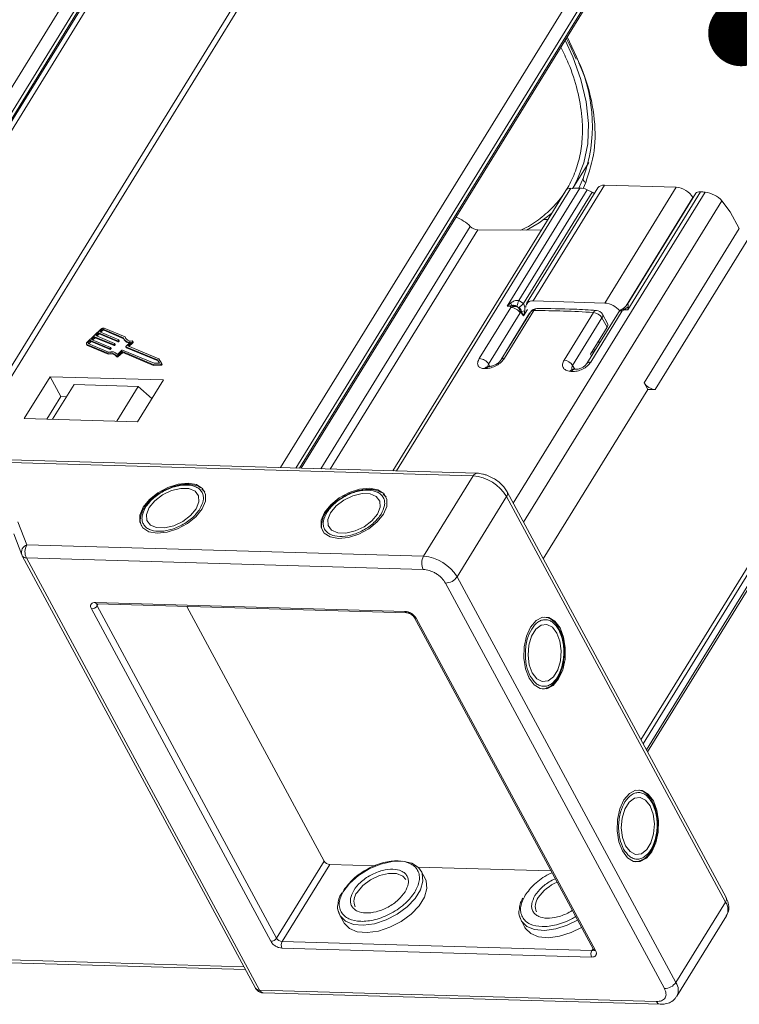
# Model space of a CAD drawing. Header units: millimetres. Extents: x 3698 to 5159, y 261 to 1294.
# Tile 44 of 46: x 4936 to 4990, y 1006 to 1080. Entities that reach past the tile are written whole.
import ezdxf

# ---------------------------------------------------------------- set-up
doc = ezdxf.new("R2010")
doc.units = ezdxf.units.MM
doc.styles.get("Standard").update_dxf_attribs({"font": '仿宋_GB2312.ttf', "width": 0.8})
doc.dimstyles.new('ISO-25.1', dxfattribs={"dimtxt": 6, "dimasz": 5, "dimexe": 3.5, "dimexo": 0.625, "dimgap": 1.5, "dimtad": 1, "dimtoh": 1, "dimtxsty": 'Standard', "dimcen": 2.5, "dimadec": 0, "dimazin": 0, "dimtfac": 1, "dimtmove": 0, "dimatfit": 3, "dimfxl": 0, "dimarcsym": 0})

msp = doc.modelspace()

# ---------------------------------------------------------------- linework, layer by layer
at = {"color": 7, "linetype": 'Continuous', "lineweight": 15}
for p, q in [((4947.481, 1095.521), (4918.002, 1047.7)), ((4931.15, 1047.177), (4960.718, 1095.14)), ((4919.06, 1047.53), (4948.324, 1095.001)), ((4919.337, 1047.508), (4948.46, 1094.75)), ((4919.452, 1047.498), (4948.472, 1094.574)), ((4960.029, 1094.804), (4930.677, 1047.19)), ((4984.901, 1094.445), (4955.334, 1046.481)), ((4919.859, 1047.466), (4948.718, 1094.281)), ((4956.476, 1046.449), (4985.744, 1093.925)), ((4956.762, 1046.44), (4985.88, 1093.674)), ((4956.881, 1046.437), (4985.892, 1093.499)), ((4977.475, 1077.85), (4977.688, 1077.384)), ((4977.432, 1067.62), (4978.637, 1069.576)), ((4978.239, 1068.43), (4977.901, 1067.636)), ((4978.255, 1068.461), (4978.239, 1068.43)), ((4964.102, 1046.229), (4977.284, 1067.614)), ((4972.467, 1058.703), (4977.975, 1067.638)), ((4979.339, 1067.645), (4973.94, 1058.888)), ((4974.427, 1059.092), (4979.825, 1067.849)), ((4978.224, 1067.61), (4978.411, 1068.05)), ((4985.253, 1067.693), (4979.825, 1067.849)), ((4985.253, 1067.693), (4979.854, 1058.936)), ((4976.897, 1067.448), (4963.821, 1046.237)), ((4987.438, 1067.322), (4972.933, 1043.791)), ((4973.354, 1059.127), (4978.518, 1067.504)), ((4978.893, 1067.323), (4973.703, 1058.904)), ((4978.518, 1067.504), (4978.893, 1067.323)), ((4981.472, 1058.73), (4986.517, 1066.914)), ((4986.744, 1067.244), (4981.561, 1058.838)), ((4987.103, 1067.352), (4981.592, 1058.412)), ((4986.517, 1066.914), (4986.528, 1066.894)), ((4973.708, 1042.354), (4988.702, 1066.676)), ((4989.35, 1065.842), (4988.702, 1066.676)), ((4990.029, 1064.584), (4989.35, 1065.842)), ((4958.369, 1046.394), (4969.673, 1064.731)), ((4975.237, 1065.257), (4975.541, 1065.248)), ((4990.029, 1064.584), (4982.831, 1052.908)), ((4970.244, 1064.471), (4959.088, 1046.373)), ((4975.048, 1064.449), (4970.244, 1064.471)), ((4990.872, 1064.065), (4983.674, 1052.389)), ((4982.591, 1025.892), (5005.857, 1063.634)), ((4982.754, 1025.59), (5006.11, 1063.478)), ((5006.354, 1063.026), (4982.998, 1025.137)), ((4983.088, 1024.971), (5006.374, 1062.745)), ((4970.36, 1054.728), (4972.746, 1058.597)), ((4972.467, 1058.703), (4972.752, 1058.952)), ((4972.812, 1058.747), (4972.467, 1058.703)), ((4972.725, 1058.673), (4972.467, 1058.703)), ((4972.725, 1058.673), (4972.812, 1058.747)), ((4972.837, 1058.713), (4972.725, 1058.673)), ((4972.746, 1058.597), (4972.725, 1058.673)), ((4973.265, 1058.633), (4973.206, 1058.705)), ((4973.377, 1058.601), (4973.265, 1058.633)), ((4973.354, 1059.127), (4973.703, 1058.904)), ((4979.854, 1058.936), (4974.427, 1059.092)), ((4981.622, 1058.647), (4981.592, 1058.412)), ((4973.452, 1058.182), (4971.067, 1054.312)), ((4974.245, 1058.256), (4972.026, 1054.656)), ((4974.488, 1058.365), (4972.269, 1054.765)), ((4974.166, 1058.158), (4972.366, 1055.239)), ((4973.536, 1058.191), (4973.452, 1058.182)), ((4973.536, 1058.191), (4973.52, 1058.314)), ((4973.562, 1058.307), (4973.536, 1058.191)), ((4973.707, 1057.966), (4973.536, 1058.191)), ((4973.707, 1057.966), (4973.562, 1058.307)), ((4974.007, 1058.453), (4973.707, 1057.966)), ((4973.795, 1058.342), (4973.707, 1057.966)), ((4976.77, 1054.62), (4978.989, 1058.22)), ((4980.879, 1058.226), (4978.49, 1054.35)), ((4981.176, 1058.333), (4978.786, 1054.456)), ((4980.06, 1057.378), (4979.679, 1058.084)), ((4981.139, 1058.44), (4981.062, 1058.381)), ((4981.17, 1058.47), (4981.139, 1058.44)), ((4981.18, 1058.481), (4981.154, 1058.465)), ((4981.238, 1058.441), (4981.17, 1058.47)), ((4981.289, 1058.402), (4981.176, 1058.333)), ((4981.289, 1058.402), (4981.238, 1058.441)), ((4981.312, 1058.472), (4981.289, 1058.402)), ((4981.592, 1058.412), (4981.289, 1058.402)), ((4981.592, 1058.412), (4981.312, 1058.472)), ((4973.828, 1057.61), (4973.84, 1057.6)), ((4979.643, 1057.805), (4977.424, 1054.205)), ((4978.765, 1055.055), (4980.024, 1057.099)), ((4980.024, 1057.099), (4979.643, 1057.805)), ((4941.746, 1056.958), (4940.7, 1055.97)), ((4941.259, 1056.39), (4941.041, 1056.184)), ((4942.692, 1055.787), (4941.259, 1056.39)), ((4941.299, 1056.314), (4941.259, 1056.39)), ((4941.564, 1056.678), (4941.346, 1056.472)), ((4941.346, 1056.472), (4942.779, 1055.869)), ((4941.429, 1056.437), (4941.604, 1056.602)), ((4942.997, 1056.075), (4941.564, 1056.678)), ((4941.604, 1056.602), (4941.564, 1056.678)), ((4941.604, 1056.602), (4943.038, 1055.999)), ((4941.825, 1056.925), (4941.651, 1056.76)), ((4941.651, 1056.76), (4943.084, 1056.157)), ((4941.734, 1056.725), (4941.866, 1056.849)), ((4941.866, 1056.849), (4941.825, 1056.925)), ((4943.452, 1056.3), (4941.908, 1056.949)), ((4941.908, 1056.949), (4941.949, 1056.874)), ((4941.949, 1056.874), (4943.476, 1056.232)), ((4943.564, 1056.372), (4941.995, 1057.032)), ((4943.605, 1056.296), (4943.564, 1056.372)), ((4940.65, 1055.829), (4940.691, 1055.754)), ((4940.688, 1055.797), (4942.257, 1055.137)), ((4940.729, 1055.721), (4940.688, 1055.797)), ((4940.729, 1055.721), (4942.297, 1055.062)), ((4940.775, 1055.879), (4942.319, 1055.23)), ((4940.954, 1056.101), (4940.779, 1055.937)), ((4940.779, 1055.937), (4940.82, 1055.861)), ((4940.82, 1055.861), (4940.994, 1056.026)), ((4942.387, 1055.499), (4940.954, 1056.101)), ((4940.994, 1056.026), (4940.954, 1056.101)), ((4940.994, 1056.026), (4942.428, 1055.423)), ((4941.041, 1056.184), (4942.474, 1055.581)), ((4941.124, 1056.149), (4941.299, 1056.314)), ((4941.299, 1056.314), (4942.733, 1055.711)), ((4942.733, 1055.711), (4942.692, 1055.787)), ((4942.777, 1055.84), (4942.734, 1055.799)), ((4942.775, 1055.723), (4942.734, 1055.799)), ((4942.775, 1055.723), (4942.818, 1055.765)), ((4942.818, 1055.765), (4942.777, 1055.84)), ((4942.826, 1055.788), (4942.786, 1055.864)), ((4943.038, 1055.999), (4942.997, 1056.075)), ((4943.082, 1056.128), (4943.039, 1056.087)), ((4943.08, 1056.012), (4943.039, 1056.087)), ((4943.08, 1056.012), (4943.123, 1056.053)), ((4943.123, 1056.053), (4943.082, 1056.128)), ((4943.131, 1056.076), (4943.091, 1056.152)), ((4943.486, 1056.212), (4943.526, 1056.137)), ((4943.621, 1056.236), (4943.605, 1056.296)), ((4943.629, 1055.633), (4943.67, 1055.558)), ((4946.018, 1054.626), (4943.635, 1055.628)), ((4943.676, 1055.552), (4943.635, 1055.628)), ((4943.638, 1055.657), (4943.974, 1055.975)), ((4943.782, 1055.685), (4944.119, 1056.004)), ((4946.122, 1054.701), (4943.782, 1055.685)), ((4943.865, 1055.65), (4944.16, 1055.928)), ((4944.119, 1056.004), (4944.16, 1055.928)), ((4944.176, 1055.975), (4944.136, 1056.051)), ((4979.334, 1055.979), (4979.491, 1055.975)), ((4942.297, 1055.062), (4942.257, 1055.137)), ((4942.428, 1055.423), (4942.387, 1055.499)), ((4942.472, 1055.552), (4942.429, 1055.511)), ((4942.429, 1055.511), (4942.47, 1055.435)), ((4942.47, 1055.435), (4942.513, 1055.477)), ((4942.513, 1055.477), (4942.472, 1055.552)), ((4942.521, 1055.5), (4942.481, 1055.575)), ((4942.913, 1054.942), (4942.954, 1054.866)), ((4942.996, 1055.051), (4943.333, 1055.369)), ((4943.009, 1054.955), (4943.324, 1055.253)), ((4943.05, 1054.88), (4943.009, 1054.955)), ((4943.05, 1054.88), (4943.365, 1055.178)), ((4943.365, 1055.178), (4943.324, 1055.253)), ((4943.366, 1055.265), (4945.686, 1054.29)), ((4943.407, 1055.19), (4943.366, 1055.265)), ((4943.374, 1055.381), (4945.757, 1054.379)), ((4943.407, 1055.19), (4945.727, 1054.214)), ((4943.676, 1055.552), (4946.059, 1054.55)), ((4972.366, 1055.239), (4972.375, 1055.223)), ((4978.765, 1055.055), (4978.839, 1054.917)), ((4978.915, 1055.298), (4978.989, 1055.161)), ((4979.059, 1055.376), (4979.014, 1055.46)), ((4945.686, 1054.29), (4946.243, 1054.298)), ((4945.727, 1054.214), (4945.686, 1054.29)), ((4945.727, 1054.214), (4946.284, 1054.223)), ((4945.757, 1054.379), (4946.167, 1054.385)), ((4946.167, 1054.385), (4946.018, 1054.626)), ((4946.059, 1054.55), (4946.018, 1054.626)), ((4946.059, 1054.55), (4946.161, 1054.385)), ((4946.324, 1054.374), (4946.122, 1054.701)), ((4946.243, 1054.298), (4946.284, 1054.223)), ((4946.365, 1054.297), (4946.324, 1054.373)), ((4971.122, 1054.134), (4971.01, 1054.131)), ((4971.067, 1054.312), (4971.159, 1054.141)), ((4977.424, 1054.205), (4977.577, 1053.921)), ((4977.584, 1053.92), (4977.465, 1053.93)), ((4937.895, 1053.363), (4935.945, 1050.2)), ((4946.464, 1053.117), (4937.895, 1053.363)), ((4937.895, 1053.363), (4938.709, 1051.854)), ((4939.707, 1052.766), (4938.087, 1050.139)), ((4939.707, 1052.766), (4944.563, 1052.626)), ((4944.515, 1049.954), (4946.464, 1053.117)), ((4982.831, 1052.908), (4983.102, 1052.405)), ((4942.943, 1049.999), (4944.563, 1052.626)), ((4944.563, 1052.626), (4945.6, 1051.716)), ((4983.102, 1052.405), (4975.201, 1039.587)), ((4983.674, 1052.389), (4983.102, 1052.405)), ((4937.659, 1050.151), (4938.709, 1051.854)), ((4938.709, 1051.854), (4939.137, 1051.841)), ((4935.945, 1050.2), (4944.515, 1049.954)), ((4970.189, 1046.054), (4929.581, 1047.222)), ((4929.657, 1047.014), (4969.897, 1045.858)), ((4969.897, 1045.858), (4966.148, 1039.776)), ((4949.533, 1044.724), (4949.377, 1044.864)), ((4949.556, 1044.708), (4949.61, 1044.635)), ((4963.244, 1044.33), (4963.088, 1044.469)), ((4989.027, 1013.964), (4972.47, 1044.648)), ((4963.267, 1044.314), (4963.321, 1044.241)), ((4968.676, 1038.218), (4972.425, 1044.299)), ((4972.425, 1044.299), (4988.982, 1013.615)), ((4945.154, 1043.624), (4945.068, 1043.504)), ((4958.865, 1043.23), (4958.779, 1043.11)), ((4936.132, 1040.639), (4935.468, 1042.391)), ((4935.151, 1041.466), (4935.749, 1039.888)), ((4966.148, 1039.776), (4936.132, 1040.639)), ((4935.775, 1039.832), (4935.749, 1039.888)), ((4935.775, 1039.832), (4935.788, 1039.804)), ((4935.788, 1039.804), (4953.43, 1007.107)), ((4936.104, 1039.65), (4966.12, 1038.787)), ((4936.104, 1039.65), (4953.746, 1006.953)), ((4967.805, 1037.748), (4984.362, 1007.063)), ((4985.233, 1007.534), (4968.676, 1038.218)), ((4941.319, 1036.281), (4964.742, 1035.607)), ((4954.59, 1010.643), (4941.019, 1035.794)), ((4941.542, 1036.172), (4941.454, 1036.029)), ((4955.026, 1010.878), (4941.454, 1036.029)), ((4941.459, 1036.174), (4964.882, 1035.501)), ((4948.231, 1035.979), (4958.625, 1016.716)), ((4965.427, 1035.165), (4978.998, 1010.014)), ((4965.585, 1035.088), (4979.156, 1009.937)), ((4975.452, 1029.821), (4975.56, 1029.856)), ((4955.026, 1010.878), (4958.625, 1016.716)), ((4955.447, 1010.618), (4959.046, 1016.457)), ((4959.046, 1016.457), (4962.537, 1016.356)), ((4965.724, 1016.265), (4975.781, 1015.975)), ((4982.509, 1016.742), (4982.617, 1016.778)), ((4966.265, 1015.4), (4965.966, 1015.953)), ((4988.982, 1013.615), (4985.233, 1007.534)), ((4959.806, 1012.629), (4960.104, 1012.076)), ((4985.307, 1006.481), (4989.056, 1012.562)), ((4973.517, 1012.235), (4973.815, 1011.682)), ((4978.87, 1009.945), (4955.447, 1010.618)), ((4978.856, 1009.45), (4955.433, 1010.124)), ((4978.958, 1010.087), (4978.87, 1009.945)), ((4952.56, 1008.72), (4932.824, 1009.288)), ((4933.104, 1009.074), (4952.672, 1008.512)), ((4983.762, 1006.09), (4953.746, 1006.953)), ((4954.026, 1006.74), (4984.042, 1005.877))]:
    msp.add_line(p, q, dxfattribs=at)
at = {"color": 7, "linetype": 'Continuous', "lineweight": 15, "flags": 128}
for points in [[(4977.405, 1067.577), (4977.75, 1068.198), (4978.271, 1069.532), (4978.564, 1070.98), (4978.626, 1072.526), (4978.455, 1074.152), (4978.054, 1075.841), (4977.428, 1077.574), (4976.847, 1078.826)], [(4973.925, 1064.454), (4974.887, 1065.014), (4975.845, 1065.742)], [(4940.688, 1055.797), (4940.668, 1055.809), (4940.653, 1055.825), (4940.644, 1055.845), (4940.643, 1055.868), (4940.648, 1055.893), (4940.659, 1055.919), (4940.677, 1055.945), (4940.7, 1055.97)], [(4940.779, 1055.937), (4940.772, 1055.928), (4940.766, 1055.92), (4940.762, 1055.911), (4940.76, 1055.903), (4940.761, 1055.895), (4940.764, 1055.889), (4940.768, 1055.883), (4940.775, 1055.879)], [(4942.779, 1055.869), (4942.783, 1055.867), (4942.785, 1055.864), (4942.787, 1055.861), (4942.787, 1055.857), (4942.786, 1055.853), (4942.784, 1055.849), (4942.781, 1055.844), (4942.777, 1055.84)], [(4943.084, 1056.157), (4943.088, 1056.155), (4943.09, 1056.152), (4943.092, 1056.149), (4943.092, 1056.145), (4943.091, 1056.141), (4943.089, 1056.137), (4943.086, 1056.132), (4943.082, 1056.128)], [(4943.635, 1055.628), (4943.632, 1055.63), (4943.63, 1055.633), (4943.628, 1055.636), (4943.628, 1055.64), (4943.629, 1055.644), (4943.631, 1055.648), (4943.634, 1055.653), (4943.638, 1055.657)], [(4944.102, 1056.065), (4944.115, 1056.064), (4944.125, 1056.061), (4944.133, 1056.055), (4944.137, 1056.046), (4944.138, 1056.037), (4944.135, 1056.026), (4944.129, 1056.015), (4944.119, 1056.004)], [(4944.16, 1055.928), (4944.169, 1055.939), (4944.176, 1055.95), (4944.179, 1055.961), (4944.178, 1055.971), (4944.176, 1055.975)], [(4942.474, 1055.581), (4942.478, 1055.579), (4942.48, 1055.576), (4942.482, 1055.573), (4942.482, 1055.569), (4942.481, 1055.565), (4942.479, 1055.56), (4942.476, 1055.556), (4942.472, 1055.552)], [(4943.009, 1054.955), (4942.997, 1054.946), (4942.983, 1054.937), (4942.968, 1054.932), (4942.954, 1054.928), (4942.94, 1054.928), (4942.928, 1054.93), (4942.919, 1054.935), (4942.913, 1054.942)], [(4942.954, 1054.866), (4942.96, 1054.859), (4942.969, 1054.854), (4942.981, 1054.852), (4942.995, 1054.853), (4943.009, 1054.856), (4943.024, 1054.862), (4943.038, 1054.87), (4943.05, 1054.88)], [(4979.081, 1055.309), (4979.08, 1055.315), (4979.059, 1055.376)], [(4946.324, 1054.374), (4946.327, 1054.363), (4946.325, 1054.351), (4946.318, 1054.338), (4946.308, 1054.326), (4946.293, 1054.315), (4946.277, 1054.306), (4946.26, 1054.3), (4946.243, 1054.298)], [(4946.284, 1054.223), (4946.3, 1054.225), (4946.318, 1054.23), (4946.334, 1054.239), (4946.348, 1054.25), (4946.359, 1054.263), (4946.366, 1054.276), (4946.367, 1054.288), (4946.365, 1054.297)], [(4948.34, 1045.314), (4947.594, 1045.241), (4946.807, 1044.989), (4946.055, 1044.583), (4945.413, 1044.064), (4944.942, 1043.48), (4944.69, 1042.891), (4944.68, 1042.353), (4944.915, 1041.919), (4945.369, 1041.632), (4946.001, 1041.519), (4946.746, 1041.592), (4947.534, 1041.844), (4948.285, 1042.249), (4948.928, 1042.769), (4949.398, 1043.352), (4949.651, 1043.942), (4949.66, 1044.48), (4949.426, 1044.914), (4948.971, 1045.201), (4948.34, 1045.314)], [(4945.399, 1043.467), (4945.188, 1042.948), (4945.216, 1042.486), (4945.48, 1042.136), (4945.947, 1041.94), (4946.562, 1041.922), (4947.251, 1042.085), (4947.929, 1042.408), (4948.517, 1042.853), (4948.941, 1043.365), (4949.153, 1043.884), (4949.125, 1044.347), (4948.861, 1044.697), (4948.394, 1044.893), (4947.778, 1044.911), (4947.09, 1044.748), (4946.411, 1044.425), (4945.824, 1043.98), (4945.399, 1043.467)], [(4962.051, 1044.92), (4961.305, 1044.847), (4960.518, 1044.595), (4959.767, 1044.189), (4959.124, 1043.669), (4958.653, 1043.086), (4958.401, 1042.497), (4958.391, 1041.959), (4958.626, 1041.525), (4959.081, 1041.237), (4959.712, 1041.125), (4960.458, 1041.198), (4961.245, 1041.45), (4961.997, 1041.855), (4962.639, 1042.375), (4963.11, 1042.958), (4963.362, 1043.548), (4963.372, 1044.086), (4963.137, 1044.52), (4962.682, 1044.807), (4962.051, 1044.92)], [(4959.111, 1043.073), (4958.899, 1042.554), (4958.927, 1042.092), (4959.191, 1041.742), (4959.658, 1041.546), (4960.273, 1041.528), (4960.962, 1041.691), (4961.641, 1042.014), (4962.228, 1042.459), (4962.653, 1042.971), (4962.864, 1043.49), (4962.836, 1043.953), (4962.572, 1044.303), (4962.105, 1044.499), (4961.49, 1044.516), (4960.801, 1044.354), (4960.122, 1044.031), (4959.535, 1043.586), (4959.111, 1043.073)], [(4976.47, 1034.353), (4976.086, 1034.866), (4975.625, 1035.144), (4975.132, 1035.158), (4974.655, 1034.908), (4974.242, 1034.417), (4973.933, 1033.735), (4973.757, 1032.928), (4973.732, 1032.074), (4973.861, 1031.257), (4974.131, 1030.558), (4974.515, 1030.045), (4974.977, 1029.768), (4975.47, 1029.753), (4975.946, 1030.004), (4976.359, 1030.494), (4976.669, 1031.176), (4976.845, 1031.984), (4976.869, 1032.838), (4976.74, 1033.654), (4976.47, 1034.353)], [(4974.371, 1030.948), (4974.715, 1030.505), (4975.129, 1030.298), (4975.565, 1030.351), (4975.968, 1030.658), (4976.291, 1031.182), (4976.494, 1031.859), (4976.554, 1032.609), (4976.462, 1033.34), (4976.231, 1033.964), (4975.887, 1034.406), (4975.472, 1034.613), (4975.037, 1034.56), (4974.634, 1034.253), (4974.311, 1033.729), (4974.107, 1033.052), (4974.048, 1032.303), (4974.139, 1031.572), (4974.371, 1030.948)], [(4975.504, 1029.833), (4975.298, 1029.758), (4975.137, 1029.733)], [(4983.527, 1021.275), (4983.143, 1021.788), (4982.682, 1022.065), (4982.189, 1022.08), (4981.713, 1021.829), (4981.299, 1021.339), (4980.99, 1020.657), (4980.814, 1019.849), (4980.789, 1018.995), (4980.918, 1018.179), (4981.188, 1017.48), (4981.572, 1016.966), (4982.034, 1016.689), (4982.527, 1016.675), (4983.003, 1016.925), (4983.416, 1017.415), (4983.726, 1018.098), (4983.902, 1018.905), (4983.926, 1019.759), (4983.797, 1020.575), (4983.527, 1021.275)], [(4981.428, 1017.869), (4981.772, 1017.427), (4982.186, 1017.219), (4982.622, 1017.273), (4983.025, 1017.58), (4983.348, 1018.103), (4983.551, 1018.781), (4983.611, 1019.53), (4983.519, 1020.261), (4983.288, 1020.885), (4982.944, 1021.328), (4982.529, 1021.535), (4982.094, 1021.482), (4981.691, 1021.175), (4981.368, 1020.651), (4981.164, 1019.973), (4981.105, 1019.224), (4981.196, 1018.493), (4981.428, 1017.869)], [(4960.029, 1014.374), (4960.54, 1015.027), (4961.224, 1015.625), (4962.032, 1016.125), (4962.903, 1016.489), (4963.773, 1016.69), (4964.577, 1016.713), (4965.255, 1016.556), (4965.758, 1016.231), (4966.008, 1015.867)], [(4982.561, 1016.754), (4982.355, 1016.68), (4982.194, 1016.655)], [(4966.008, 1015.867), (4966.048, 1015.763), (4966.103, 1015.185), (4965.92, 1014.541), (4965.512, 1013.879), (4964.908, 1013.247), (4964.155, 1012.693), (4963.308, 1012.257), (4962.429, 1011.972), (4961.585, 1011.859), (4960.836, 1011.926), (4960.24, 1012.169), (4959.84, 1012.57), (4959.684, 1012.973)], [(4960.104, 1012.076), (4960.139, 1012.016), (4960.539, 1011.616), (4961.135, 1011.373), (4961.883, 1011.306), (4962.728, 1011.418), (4963.607, 1011.703), (4964.454, 1012.139), (4965.207, 1012.694), (4965.81, 1013.325), (4966.218, 1013.988), (4966.402, 1014.632), (4966.347, 1015.21), (4966.265, 1015.4)], [(4961.115, 1014.342), (4961.54, 1014.855), (4962.127, 1015.3), (4962.806, 1015.623), (4963.494, 1015.786), (4964.109, 1015.768), (4964.577, 1015.572), (4964.796, 1015.321)], [(4977.79, 1012.252), (4977.019, 1011.863), (4976.141, 1011.578), (4975.296, 1011.465), (4974.548, 1011.532), (4973.951, 1011.775), (4973.551, 1012.175), (4973.395, 1012.578)], [(4973.815, 1011.682), (4973.85, 1011.622), (4974.25, 1011.222), (4974.846, 1010.979), (4975.594, 1010.911), (4976.439, 1011.024), (4977.318, 1011.309), (4978.089, 1011.699)]]:
    msp.add_lwpolyline(points, dxfattribs=at)
at = {"color": 7, "linetype": 'Continuous', "lineweight": 15}
for centre, radius, start, end in [((4967.204, 1072.34), 11.712, 340.66019, 24.01814), ((4978.534, 1068.335), 0.31, 162.10359, 246.62108), ((4979.759, 1067.325), 0.528, 82.73307, 142.65777), ((4985.133, 1066.084), 1.614, 30.95613, 85.74517), ((4972.721, 1057.747), 0.85, 30.72022, 88.35325), ((4966.238, 1056.932), 6.819, 15.44278, 17.22972), ((4977.647, 1057.384), 4.633, 157.90314, 163.43616), ((4970.963, 1061.526), 3.793, 309.53644, 316.26975), ((4974.338, 1058.651), 0.449, 78.55471, 184.67567), ((4979.72, 1057.29), 1.651, 40.0108, 85.34198), ((4980.692, 1059.935), 1.589, 292.97221, 305.82463), ((4971.168, 1074.699), 16.567, 278.30621, 279.123), ((4974.722, 1057.962), 0.56, 90.1953, 148.34796), ((4974.464, 1058.093), 0.273, 84.87159, 143.34406), ((4974.744, 1058.237), 0.287, 94.91553, 153.44087), ((4974.662, 993.723), 64.641, 86.16156, 90.15433), ((4979.229, 1058.116), 0.261, 91.33322, 156.5469), ((4978.901, 1057.359), 0.866, 31.06739, 84.16731), ((4979.186, 1057.819), 0.56, 28.35065, 86.2009), ((4979.419, 1057.976), 0.282, 322.72531, 22.65585), ((4981.356, 1057.933), 0.56, 121.01333, 148.34796), ((4981.108, 1058.054), 0.287, 76.42126, 142.99252), ((4981.356, 1057.933), 0.56, 120.82329, 121.01333), ((4979.8, 1057.269), 0.282, 322.72531, 22.65585), ((4941.935, 1056.777), 0.262, 76.65876, 136.22204), ((4941.888, 1056.864), 0.0872, 76.65876, 136.22204), ((4941.929, 1056.789), 0.0872, 76.65876, 136.22204), ((4944.001, 1056.513), 0.459, 197.87163, 282.66726), ((4940.754, 1055.789), 0.0725, 209.18743, 249.41863), ((4942.702, 1055.829), 0.0436, 256.65876, 316.22204), ((4942.743, 1055.754), 0.0436, 256.65876, 316.22204), ((4942.806, 1055.782), 0.021, 304.18773, 16.79947), ((4943.007, 1056.117), 0.0436, 256.65876, 316.22204), ((4943.048, 1056.042), 0.0436, 256.65876, 316.22204), ((4943.111, 1056.07), 0.021, 304.18773, 16.79947), ((4943.919, 1056.469), 0.497, 199.88446, 276.34019), ((4943.941, 1056.398), 0.49, 212.19031, 265.68863), ((4942.449, 1054.581), 0.588, 37.86047, 109.03364), ((4942.489, 1054.505), 0.588, 37.86047, 109.03364), ((4942.504, 1054.561), 0.693, 44.85727, 105.46591), ((4942.397, 1055.541), 0.0436, 256.65876, 316.22204), ((4942.438, 1055.466), 0.0436, 256.65876, 316.22204), ((4942.501, 1055.494), 0.021, 304.18773, 16.79947), ((4943.356, 1055.223), 0.0436, 76.65876, 136.22204), ((4943.364, 1055.339), 0.0436, 76.65876, 136.22204), ((4943.397, 1055.147), 0.0436, 76.65876, 136.22204), ((4943.68, 1055.564), 0.0121, 209.18743, 249.41863), ((4970.336, 1053.878), 0.85, 30.72022, 88.35325), ((4971.031, 1053.845), 0.288, 94.2739, 153.26182), ((4971.144, 1053.846), 0.288, 94.95582, 153.23745), ((4972.244, 1054.493), 0.273, 84.89978, 143.00132), ((4976.682, 1053.758), 0.866, 31.06739, 84.16731), ((4978.719, 1054.178), 0.287, 76.38596, 143.30082), ((4971.977, 994.843), 59.144, 91.05651, 91.16526), ((4977.474, 1053.67), 0.26, 91.88728, 156.80111), ((4971.618, 983.674), 70.323, 85.32192, 85.41887), ((4977.592, 1053.661), 0.259, 91.11994, 156.93701), ((4983.753, 1053.461), 1.076, 210.95613, 265.74517), ((4970.203, 1045.719), 0.336, 92.3508, 155.6084), ((4969.658, 1042.639), 3.227, 30.95613, 85.74517), ((4972.155, 1044.511), 0.344, 321.97192, 24.1625), ((4936.35, 1040.055), 0.624, 110.45477, 195.49736), ((4937.073, 1040.117), 1.076, 150.95613, 205.74517), ((4936.077, 1039.995), 0.346, 213.51165, 274.50979), ((4967.089, 1039.254), 1.076, 150.95613, 205.74517), ((4965.909, 1036.558), 3.227, 30.95613, 85.74517), ((4967.787, 1038.824), 1.076, 270.96032, 325.74097), ((4941.479, 1036.345), 0.173, 202.0518, 263.33731), ((4941.01, 1036.332), 0.538, 270.96032, 325.74097), ((4941.614, 1036.132), 0.19, 166.63224, 212.79326), ((4964.898, 1035.668), 0.168, 201.08398, 264.4023), ((4965.568, 1035.255), 0.168, 212.26614, 275.62574), ((4959.086, 1016.993), 0.538, 210.95613, 265.74517), ((4977.546, 1012.099), 3.289, 113.32985, 145.78601), ((4961.916, 1013.69), 1.033, 140.83141, 204.51297), ((4975.627, 1013.296), 1.033, 140.83141, 204.51297), ((4988.702, 1013.828), 0.352, 322.72531, 22.65585), ((4988.163, 1013.029), 1.007, 332.407, 35.60648), ((4954.581, 1011.181), 0.538, 270.96032, 325.74097), ((4955.487, 1011.155), 0.538, 210.95613, 265.74517), ((4955.917, 1010.357), 0.538, 150.95613, 205.74517), ((4979.34, 1009.684), 0.538, 150.95613, 205.74517), ((4978.89, 1010.134), 0.19, 263.91427, 310.03705), ((4979.144, 1010.112), 0.176, 214.04545, 273.97599), ((4984.344, 1008.139), 1.076, 270.96032, 325.74097), ((4984.354, 1006.942), 1.06, 334.68254, 33.91557), ((4953.719, 1007.299), 0.346, 213.51165, 274.50979), ((4954.066, 1007.083), 0.345, 202.0518, 263.33731), ((4984.087, 1006.226), 0.352, 202.73776, 262.56667)]:
    msp.add_arc(centre, radius, start, end, dxfattribs=at)
for centre, major_axis, ratio, start_param, end_param in [((4977.847, 1066.988), (-0.964, 0.433), 0.469328, 5.5278, 6.221752), ((5013.818, 1026.997), (-62.611, 28.119), 0.469328, 5.51471, 5.5278), ((4978.343, 1067.221), (-0.643, 0.289), 0.469328, 4.651037, 5.51471), ((4978.718, 1067.039), (-0.643, 0.289), 0.469328, 4.34654, 4.651037), ((4987.377, 1066.938), (-0.643, 0.289), 0.469328, 5.350835, 6.221833), ((5013.818, 1026.997), (-62.611, 28.119), 0.469328, 5.34507, 5.350835), ((4987.845, 1066.701), (-0.964, 0.433), 0.469328, 3.865638, 5.34507), ((4968.432, 1064.231), (-1.694, 0.987), 0.593358, 4.280792, 4.953409), ((4970.027, 1064.874), (-0.484, 0.282), 0.593358, 1.139199, 2.341424)]:
    msp.add_ellipse(centre, major_axis=major_axis, ratio=ratio, start_param=start_param, end_param=end_param, dxfattribs=at)
for points, knots in [([(4976.932, 1078.964), (4977.005, 1078.834), (4977.215, 1078.461), (4977.372, 1078.091), (4977.475, 1077.85)], [0, 0, 0, 0, 0.34675, 1, 1, 1, 1]), ([(4978.411, 1068.05), (4978.668, 1068.83), (4979.185, 1070.402), (4979.115, 1073.142), (4978.463, 1076.055), (4977.487, 1078.072), (4977.003, 1079.073)], [0, 0, 0, 0, 0.248086, 0.5, 0.751914, 1, 1, 1, 1]), ([(4976.522, 1078.299), (4976.723, 1077.892), (4977.266, 1076.791), (4977.819, 1075.014), (4978.153, 1073.154), (4978.189, 1071.508), (4978.008, 1070.076), (4977.611, 1068.732), (4976.992, 1067.497), (4976.169, 1066.387), (4975.138, 1065.438), (4974.244, 1064.792), (4973.648, 1064.519), (4973.509, 1064.456)], [0, 0, 0, 0, 0.068517, 0.185461, 0.305698, 0.399683, 0.493684, 0.589669, 0.68567, 0.781655, 0.877655, 0.971641, 1, 1, 1, 1]), ([(4972.746, 1058.597), (4972.787, 1058.616), (4972.87, 1058.653), (4973.007, 1058.675), (4973.143, 1058.672), (4973.225, 1058.646), (4973.265, 1058.633)], [0, 0, 0, 0, 0.2462218, 0.5, 0.7537782, 1, 1, 1, 1]), ([(4972.752, 1058.952), (4972.841, 1059.011), (4972.975, 1059.101), (4973.193, 1059.147), (4973.301, 1059.134), (4973.354, 1059.127)], [0, 0, 0, 0, 0.498649, 0.753668, 1, 1, 1, 1]), ([(4973.206, 1058.705), (4973.142, 1058.727), (4973.045, 1058.761), (4972.909, 1058.765), (4972.844, 1058.753), (4972.812, 1058.747)], [0, 0, 0, 0, 0.499029, 0.74932, 1, 1, 1, 1]), ([(4972.837, 1058.713), (4972.832, 1058.721), (4972.823, 1058.733), (4972.815, 1058.743), (4972.812, 1058.747)], [0, 0, 0, 0, 0.560177, 1, 1, 1, 1]), ([(4973.206, 1058.705), (4973.146, 1058.72), (4973.026, 1058.749), (4972.9, 1058.725), (4972.837, 1058.713)], [0, 0, 0, 0, 0.497366, 1, 1, 1, 1]), ([(4973.265, 1058.633), (4973.292, 1058.604), (4973.346, 1058.546), (4973.406, 1058.431), (4973.444, 1058.306), (4973.45, 1058.22), (4973.452, 1058.182)], [0, 0, 0, 0, 0.246646, 0.500017, 0.775434, 1, 1, 1, 1]), ([(4973.52, 1058.314), (4973.505, 1058.368), (4973.474, 1058.475), (4973.409, 1058.559), (4973.377, 1058.601)], [0, 0, 0, 0, 0.503643, 1, 1, 1, 1]), ([(4973.562, 1058.307), (4973.541, 1058.362), (4973.501, 1058.474), (4973.418, 1058.558), (4973.377, 1058.601)], [0, 0, 0, 0, 0.499671, 1, 1, 1, 1]), ([(4973.703, 1058.904), (4973.727, 1058.862), (4973.775, 1058.777), (4973.821, 1058.583), (4973.805, 1058.438), (4973.795, 1058.342)], [0, 0, 0, 0, 0.2463087, 0.5009625, 1, 1, 1, 1]), ([(4981.571, 1058.847), (4981.512, 1058.767), (4981.397, 1058.609), (4981.228, 1058.511), (4981.145, 1058.464)], [0, 0, 0, 0, 0.515302, 1, 1, 1, 1]), ([(4981.561, 1058.838), (4981.57, 1058.844), (4981.586, 1058.858), (4981.613, 1058.818), (4981.631, 1058.748), (4981.625, 1058.68), (4981.622, 1058.647)], [0, 0, 0, 0, 0.245949, 0.499313, 0.749435, 1, 1, 1, 1]), ([(4973.52, 1058.314), (4973.529, 1058.313), (4973.544, 1058.311), (4973.556, 1058.308), (4973.562, 1058.307)], [0, 0, 0, 0, 0.5601849, 1, 1, 1, 1]), ([(4979.223, 1058.377), (4978.656, 1058.411), (4977.132, 1058.503), (4975.65, 1058.515), (4974.72, 1058.522)], [0, 0, 0, 0, 0.372455, 1, 1, 1, 1]), ([(4981.062, 1058.381), (4981.061, 1058.395), (4981.06, 1058.412), (4981.069, 1058.411), (4981.071, 1058.411)], [0, 0, 0, 0, 0.813529, 1, 1, 1, 1]), ([(4981.071, 1058.411), (4981.076, 1058.413), (4981.087, 1058.417), (4981.123, 1058.391), (4981.158, 1058.352), (4981.176, 1058.333)], [0, 0, 0, 0, 0.282939, 0.646829, 1, 1, 1, 1]), ([(4981.312, 1058.472), (4981.293, 1058.48), (4981.255, 1058.494), (4981.209, 1058.497), (4981.191, 1058.48), (4981.183, 1058.473)], [0, 0, 0, 0, 0.370107, 0.739591, 1, 1, 1, 1]), ([(4981.312, 1058.472), (4981.298, 1058.467), (4981.273, 1058.458), (4981.249, 1058.446), (4981.238, 1058.441)], [0, 0, 0, 0, 0.559904, 1, 1, 1, 1]), ([(4970.774, 1053.974), (4970.665, 1053.983), (4970.445, 1054.001), (4970.26, 1054.171), (4970.211, 1054.421), (4970.311, 1054.625), (4970.36, 1054.728)], [0, 0, 0, 0, 0.250042, 0.499852, 0.749497, 1, 1, 1, 1]), ([(4972.269, 1054.765), (4972.192, 1054.662), (4972.038, 1054.457), (4971.669, 1054.199), (4971.26, 1054.017), (4971.011, 1053.99), (4970.887, 1053.976)], [0, 0, 0, 0, 0.249953, 0.499706, 0.749396, 1, 1, 1, 1]), ([(4971.006, 1054.126), (4971.006, 1054.141), (4971.006, 1054.196), (4971.041, 1054.263), (4971.067, 1054.312)], [0, 0, 0, 0, 0.277198, 1, 1, 1, 1]), ([(4972.026, 1054.656), (4971.975, 1054.589), (4971.874, 1054.454), (4971.632, 1054.282), (4971.362, 1054.161), (4971.199, 1054.143), (4971.117, 1054.134)], [0, 0, 0, 0, 0.249005, 0.498549, 0.74875, 1, 1, 1, 1]), ([(4977.235, 1053.772), (4977.118, 1053.793), (4976.886, 1053.836), (4976.684, 1054.037), (4976.623, 1054.309), (4976.721, 1054.516), (4976.77, 1054.62)], [0, 0, 0, 0, 0.250042, 0.499844, 0.74949, 1, 1, 1, 1]), ([(4978.786, 1054.456), (4978.708, 1054.355), (4978.553, 1054.153), (4978.172, 1053.917), (4977.747, 1053.766), (4977.485, 1053.764), (4977.353, 1053.762)], [0, 0, 0, 0, 0.249946, 0.499698, 0.749393, 1, 1, 1, 1]), ([(4977.394, 1053.915), (4977.379, 1053.96), (4977.348, 1054.049), (4977.398, 1054.153), (4977.424, 1054.205)], [0, 0, 0, 0, 0.500495, 1, 1, 1, 1]), ([(4978.489, 1054.35), (4978.442, 1054.288), (4978.346, 1054.163), (4978.11, 1054.017), (4977.841, 1053.922), (4977.672, 1053.921), (4977.587, 1053.92)], [0, 0, 0, 0, 0.245971, 0.493968, 0.745065, 1, 1, 1, 1]), ([(4971.503, 1045.633), (4971.294, 1045.745), (4971.004, 1045.901), (4970.563, 1046.015), (4970.332, 1046.064), (4970.194, 1046.053), (4970.189, 1046.053)], [0, 0, 0, 0, 0.488444, 0.677599, 0.988653, 1, 1, 1, 1]), ([(4949.265, 1044.965), (4949.255, 1044.974), (4949.141, 1045.08), (4948.802, 1045.179), (4948.315, 1045.246), (4947.829, 1045.205), (4947.391, 1045.112), (4946.939, 1044.967), (4946.629, 1044.814), (4946.461, 1044.731)], [0, 0, 0, 0, 0.017612, 0.205533, 0.407683, 0.56757, 0.692273, 0.833284, 1, 1, 1, 1]), ([(4972.459, 1044.646), (4972.432, 1044.702), (4972.355, 1044.859), (4972.149, 1045.107), (4971.863, 1045.391), (4971.623, 1045.552), (4971.503, 1045.633)], [0, 0, 0, 0, 0.143955, 0.402623, 0.700319, 1, 1, 1, 1]), ([(4945.114, 1043.476), (4945.277, 1043.695), (4945.529, 1044.034), (4946.037, 1044.435), (4946.474, 1044.705), (4946.942, 1044.924), (4947.552, 1045.121), (4948.276, 1045.21), (4948.868, 1045.083), (4949.217, 1044.858), (4949.404, 1044.621), (4949.498, 1044.335), (4949.502, 1043.92), (4949.335, 1043.578), (4949.227, 1043.357)], [0, 0, 0, 0, 0.1197215, 0.184837, 0.25, 0.3151155, 0.3802785, 0.5, 0.6197215, 0.684837, 0.75, 0.8151155, 0.8802785, 1, 1, 1, 1]), ([(4946.461, 1044.731), (4946.237, 1044.596), (4945.922, 1044.407), (4945.535, 1044.07), (4945.304, 1043.842), (4945.188, 1043.673), (4945.154, 1043.624)], [0, 0, 0, 0, 0.431946, 0.604262, 0.884419, 1, 1, 1, 1]), ([(4958.825, 1043.081), (4958.988, 1043.301), (4959.241, 1043.64), (4959.748, 1044.041), (4960.186, 1044.311), (4960.653, 1044.53), (4961.263, 1044.727), (4961.987, 1044.816), (4962.579, 1044.689), (4962.928, 1044.464), (4963.115, 1044.227), (4963.209, 1043.941), (4963.213, 1043.525), (4963.046, 1043.184), (4962.938, 1042.963)], [0, 0, 0, 0, 0.1197215, 0.184837, 0.25, 0.3151155, 0.3802785, 0.5, 0.6197215, 0.684837, 0.75, 0.8151155, 0.8802785, 1, 1, 1, 1]), ([(4962.946, 1044.598), (4962.81, 1044.663), (4962.527, 1044.799), (4962.023, 1044.849), (4961.541, 1044.812), (4961.102, 1044.718), (4960.65, 1044.573), (4960.34, 1044.42), (4960.172, 1044.336)], [0, 0, 0, 0, 0.19129, 0.397064, 0.559818, 0.686756, 0.830295, 1, 1, 1, 1]), ([(4960.172, 1044.336), (4959.948, 1044.201), (4959.633, 1044.013), (4959.246, 1043.676), (4959.016, 1043.448), (4958.899, 1043.279), (4958.865, 1043.23)], [0, 0, 0, 0, 0.431946, 0.604262, 0.884419, 1, 1, 1, 1]), ([(4945.068, 1043.504), (4945.046, 1043.473), (4944.931, 1043.318), (4944.802, 1043.022), (4944.709, 1042.626), (4944.708, 1042.297), (4944.793, 1042.133), (4944.819, 1042.082)], [0, 0, 0, 0, 0.063225, 0.32369, 0.592541, 0.875134, 1, 1, 1, 1]), ([(4949.227, 1043.357), (4949.064, 1043.138), (4948.811, 1042.799), (4948.304, 1042.398), (4947.866, 1042.127), (4947.399, 1041.909), (4946.789, 1041.712), (4946.065, 1041.622), (4945.473, 1041.749), (4945.124, 1041.974), (4944.937, 1042.212), (4944.843, 1042.498), (4944.839, 1042.913), (4945.006, 1043.254), (4945.114, 1043.476)], [0, 0, 0, 0, 0.119721, 0.184837, 0.25, 0.315115, 0.380279, 0.5, 0.619721, 0.684837, 0.75, 0.815115, 0.880279, 1, 1, 1, 1]), ([(4958.779, 1043.11), (4958.757, 1043.079), (4958.642, 1042.924), (4958.513, 1042.628), (4958.42, 1042.232), (4958.42, 1041.898), (4958.508, 1041.729), (4958.536, 1041.675)], [0, 0, 0, 0, 0.062547, 0.320218, 0.586185, 0.865747, 1, 1, 1, 1]), ([(4962.938, 1042.963), (4962.775, 1042.744), (4962.523, 1042.405), (4962.015, 1042.004), (4961.578, 1041.733), (4961.11, 1041.515), (4960.5, 1041.317), (4959.776, 1041.228), (4959.184, 1041.355), (4958.835, 1041.58), (4958.648, 1041.817), (4958.554, 1042.103), (4958.55, 1042.519), (4958.717, 1042.86), (4958.825, 1043.081)], [0, 0, 0, 0, 0.119721, 0.184837, 0.25, 0.315115, 0.380279, 0.5, 0.619721, 0.684837, 0.75, 0.815115, 0.880279, 1, 1, 1, 1]), ([(4966.12, 1038.787), (4966.271, 1038.769), (4966.504, 1038.742), (4966.838, 1038.609), (4967.09, 1038.474), (4967.324, 1038.309), (4967.593, 1038.071), (4967.722, 1037.875), (4967.805, 1037.748)], [0, 0, 0, 0, 0.239443, 0.369807, 0.5, 0.630364, 0.760557, 1, 1, 1, 1]), ([(4941.019, 1035.794), (4940.992, 1035.857), (4940.952, 1035.954), (4940.959, 1036.07), (4940.99, 1036.148), (4941.046, 1036.21), (4941.145, 1036.269), (4941.251, 1036.276), (4941.319, 1036.281)], [0, 0, 0, 0, 0.239443, 0.36955, 0.5, 0.630107, 0.760557, 1, 1, 1, 1]), ([(4941.409, 1036.17), (4941.41, 1036.171), (4941.411, 1036.172), (4941.443, 1036.173), (4941.459, 1036.174)], [0, 0, 0, 0, 0.488825, 1, 1, 1, 1]), ([(4964.742, 1035.607), (4964.817, 1035.599), (4964.934, 1035.585), (4965.101, 1035.518), (4965.227, 1035.451), (4965.344, 1035.369), (4965.478, 1035.249), (4965.543, 1035.151), (4965.585, 1035.088)], [0, 0, 0, 0, 0.239443, 0.36955, 0.5, 0.630107, 0.760557, 1, 1, 1, 1]), ([(4964.882, 1035.501), (4964.882, 1035.501), (4964.897, 1035.501), (4964.945, 1035.495), (4965.015, 1035.477), (4965.099, 1035.446), (4965.158, 1035.413), (4965.192, 1035.394)], [0, 0, 0, 0, 0.005502, 0.267632, 0.473873, 0.70006, 1, 1, 1, 1]), ([(4965.192, 1035.394), (4965.233, 1035.365), (4965.29, 1035.326), (4965.355, 1035.263), (4965.396, 1035.215), (4965.421, 1035.178), (4965.426, 1035.166), (4965.426, 1035.165)], [0, 0, 0, 0, 0.385706, 0.535653, 0.767322, 0.990927, 1, 1, 1, 1]), ([(4974.221, 1030.704), (4974.113, 1030.955), (4973.945, 1031.343), (4973.852, 1031.984), (4973.836, 1032.498), (4973.881, 1033.012), (4974.015, 1033.638), (4974.3, 1034.311), (4974.706, 1034.759), (4975.075, 1034.949), (4975.374, 1034.992), (4975.669, 1034.931), (4976.031, 1034.727), (4976.243, 1034.411), (4976.38, 1034.207)], [0, 0, 0, 0, 0.119721, 0.184837, 0.25, 0.315115, 0.380279, 0.5, 0.619721, 0.684837, 0.75, 0.815115, 0.880279, 1, 1, 1, 1]), ([(4976.428, 1034.233), (4976.413, 1034.267), (4976.335, 1034.444), (4976.143, 1034.704), (4975.847, 1034.982), (4975.566, 1035.147), (4975.384, 1035.156), (4975.331, 1035.158)], [0, 0, 0, 0, 0.063726, 0.326043, 0.596808, 0.881417, 1, 1, 1, 1]), ([(4976.38, 1034.207), (4976.489, 1033.956), (4976.656, 1033.568), (4976.75, 1032.928), (4976.765, 1032.414), (4976.721, 1031.9), (4976.587, 1031.273), (4976.302, 1030.601), (4975.896, 1030.152), (4975.526, 1029.963), (4975.228, 1029.919), (4974.933, 1029.981), (4974.571, 1030.185), (4974.358, 1030.5), (4974.221, 1030.704)], [0, 0, 0, 0, 0.119721, 0.184837, 0.25, 0.315115, 0.380279, 0.5, 0.619721, 0.684837, 0.75, 0.815115, 0.880279, 1, 1, 1, 1]), ([(4976.794, 1032.413), (4976.789, 1032.675), (4976.783, 1033.041), (4976.686, 1033.546), (4976.586, 1033.908), (4976.475, 1034.135), (4976.428, 1034.233)], [0, 0, 0, 0, 0.394783, 0.552274, 0.808331, 1, 1, 1, 1]), ([(4975.56, 1029.856), (4975.584, 1029.863), (4975.745, 1029.911), (4976.012, 1030.16), (4976.313, 1030.551), (4976.521, 1030.991), (4976.659, 1031.417), (4976.76, 1031.881), (4976.782, 1032.226), (4976.794, 1032.413)], [0, 0, 0, 0, 0.033344, 0.218272, 0.417193, 0.574519, 0.697236, 0.836006, 1, 1, 1, 1]), ([(4981.278, 1017.626), (4981.17, 1017.877), (4981.002, 1018.265), (4980.909, 1018.905), (4980.893, 1019.419), (4980.938, 1019.933), (4981.072, 1020.56), (4981.357, 1021.232), (4981.763, 1021.68), (4982.132, 1021.87), (4982.431, 1021.914), (4982.726, 1021.852), (4983.088, 1021.648), (4983.3, 1021.333), (4983.438, 1021.129)], [0, 0, 0, 0, 0.119721, 0.184837, 0.25, 0.315115, 0.380279, 0.5, 0.619721, 0.684837, 0.75, 0.815115, 0.880279, 1, 1, 1, 1]), ([(4983.485, 1021.154), (4983.47, 1021.189), (4983.392, 1021.366), (4983.2, 1021.626), (4982.904, 1021.903), (4982.632, 1022.065), (4982.461, 1022.074), (4982.418, 1022.077)], [0, 0, 0, 0, 0.065178, 0.333469, 0.610402, 0.901494, 1, 1, 1, 1]), ([(4983.438, 1021.129), (4983.546, 1020.877), (4983.713, 1020.489), (4983.807, 1019.849), (4983.822, 1019.335), (4983.778, 1018.821), (4983.644, 1018.195), (4983.359, 1017.522), (4982.953, 1017.074), (4982.584, 1016.884), (4982.285, 1016.841), (4981.99, 1016.902), (4981.628, 1017.106), (4981.415, 1017.421), (4981.278, 1017.626)], [0, 0, 0, 0, 0.119721, 0.184837, 0.25, 0.315115, 0.380279, 0.5, 0.619721, 0.684837, 0.75, 0.815115, 0.880279, 1, 1, 1, 1]), ([(4983.851, 1019.334), (4983.846, 1019.596), (4983.84, 1019.963), (4983.743, 1020.467), (4983.643, 1020.829), (4983.532, 1021.057), (4983.485, 1021.154)], [0, 0, 0, 0, 0.394783, 0.552274, 0.808331, 1, 1, 1, 1]), ([(4982.617, 1016.778), (4982.641, 1016.785), (4982.802, 1016.832), (4983.069, 1017.081), (4983.37, 1017.472), (4983.578, 1017.913), (4983.716, 1018.338), (4983.817, 1018.802), (4983.839, 1019.147), (4983.851, 1019.334)], [0, 0, 0, 0, 0.033344, 0.218272, 0.417193, 0.574519, 0.697236, 0.836006, 1, 1, 1, 1]), ([(4960.119, 1014.519), (4960.332, 1014.806), (4960.66, 1015.247), (4961.324, 1015.77), (4961.896, 1016.126), (4962.509, 1016.41), (4963.304, 1016.669), (4964.248, 1016.784), (4965.019, 1016.619), (4965.474, 1016.325), (4965.721, 1016.016), (4965.842, 1015.64), (4965.849, 1015.098), (4965.631, 1014.654), (4965.489, 1014.365)], [0, 0, 0, 0, 0.119728, 0.18418, 0.25, 0.31582, 0.380272, 0.5, 0.619728, 0.68418, 0.75, 0.81582, 0.880272, 1, 1, 1, 1]), ([(4964.747, 1014.386), (4964.849, 1014.595), (4965.007, 1014.918), (4965.003, 1015.31), (4964.913, 1015.58), (4964.737, 1015.804), (4964.407, 1016.017), (4963.849, 1016.137), (4963.164, 1016.052), (4962.589, 1015.866), (4962.147, 1015.66), (4961.734, 1015.404), (4961.255, 1015.025), (4961.016, 1014.705), (4960.862, 1014.498)], [0, 0, 0, 0, 0.119721, 0.184886, 0.25, 0.315164, 0.380279, 0.5, 0.619721, 0.684886, 0.75, 0.815164, 0.880279, 1, 1, 1, 1]), ([(4973.83, 1014.125), (4974.043, 1014.412), (4974.371, 1014.854), (4975.036, 1015.373), (4975.488, 1015.668), (4975.776, 1015.796), (4975.858, 1015.833)], [0, 0, 0, 0, 0.433428, 0.66675, 0.905024, 1, 1, 1, 1]), ([(4976.107, 1015.371), (4976.025, 1015.335), (4975.796, 1015.233), (4975.446, 1015.008), (4974.965, 1014.632), (4974.727, 1014.312), (4974.573, 1014.104)], [0, 0, 0, 0, 0.126659, 0.354302, 0.581769, 1, 1, 1, 1]), ([(4959.95, 1014.305), (4959.885, 1014.195), (4959.725, 1013.92), (4959.7, 1013.658), (4959.686, 1013.501)], [0, 0, 0, 0, 0.401017, 1, 1, 1, 1]), ([(4965.489, 1014.365), (4965.276, 1014.079), (4964.948, 1013.638), (4964.285, 1013.115), (4963.713, 1012.759), (4963.1, 1012.474), (4962.305, 1012.216), (4961.361, 1012.1), (4960.59, 1012.265), (4960.135, 1012.559), (4959.888, 1012.869), (4959.767, 1013.245), (4959.76, 1013.787), (4959.978, 1014.231), (4960.119, 1014.519)], [0, 0, 0, 0, 0.119728, 0.18418, 0.25, 0.31582, 0.380272, 0.5, 0.619728, 0.68418, 0.75, 0.81582, 0.880272, 1, 1, 1, 1]), ([(4960.862, 1014.498), (4960.76, 1014.289), (4960.602, 1013.967), (4960.606, 1013.574), (4960.695, 1013.304), (4960.872, 1013.08), (4961.202, 1012.868), (4961.76, 1012.748), (4962.444, 1012.832), (4963.02, 1013.019), (4963.462, 1013.225), (4963.875, 1013.481), (4964.354, 1013.859), (4964.592, 1014.179), (4964.747, 1014.386)], [0, 0, 0, 0, 0.119721, 0.184886, 0.25, 0.315164, 0.380279, 0.5, 0.619721, 0.684886, 0.75, 0.815164, 0.880279, 1, 1, 1, 1]), ([(4973.661, 1013.911), (4973.597, 1013.8), (4973.436, 1013.526), (4973.411, 1013.264), (4973.397, 1013.107)], [0, 0, 0, 0, 0.401017, 1, 1, 1, 1]), ([(4977.646, 1012.518), (4977.571, 1012.47), (4977.306, 1012.3), (4976.809, 1012.082), (4976.017, 1011.821), (4975.072, 1011.707), (4974.301, 1011.871), (4973.846, 1012.165), (4973.599, 1012.475), (4973.478, 1012.85), (4973.471, 1013.393), (4973.689, 1013.837), (4973.83, 1014.125)], [0, 0, 0, 0, 0.0337988, 0.1185922, 0.2016236, 0.3558659, 0.5101082, 0.5931395, 0.6779329, 0.7627263, 0.8457577, 1, 1, 1, 1]), ([(4974.573, 1014.104), (4974.471, 1013.895), (4974.313, 1013.573), (4974.317, 1013.18), (4974.406, 1012.91), (4974.583, 1012.686), (4974.913, 1012.474), (4975.471, 1012.354), (4976.156, 1012.437), (4976.73, 1012.626), (4977.111, 1012.796), (4977.322, 1012.932), (4977.397, 1012.98)], [0, 0, 0, 0, 0.152268, 0.235147, 0.317962, 0.400841, 0.483657, 0.635924, 0.788192, 0.871071, 0.953886, 1, 1, 1, 1]), ([(4989.041, 1012.585), (4989.089, 1012.657), (4989.229, 1012.867), (4989.25, 1013.293), (4989.174, 1013.684), (4989.054, 1013.896), (4989.016, 1013.961)], [0, 0, 0, 0, 0.179705, 0.517997, 0.851249, 1, 1, 1, 1]), ([(4959.686, 1013.501), (4959.669, 1013.432), (4959.593, 1013.106), (4959.712, 1012.839), (4959.806, 1012.629)], [0, 0, 0, 0, 0.212887, 1, 1, 1, 1]), ([(4973.397, 1013.107), (4973.38, 1013.038), (4973.304, 1012.712), (4973.423, 1012.445), (4973.517, 1012.235)], [0, 0, 0, 0, 0.212887, 1, 1, 1, 1]), ([(4955.433, 1010.124), (4955.357, 1010.132), (4955.241, 1010.146), (4955.074, 1010.212), (4954.948, 1010.28), (4954.831, 1010.362), (4954.696, 1010.481), (4954.632, 1010.58), (4954.59, 1010.643)], [0, 0, 0, 0, 0.239443, 0.36955, 0.5, 0.630107, 0.760557, 1, 1, 1, 1]), ([(4979.156, 1009.937), (4979.182, 1009.874), (4979.223, 1009.776), (4979.215, 1009.661), (4979.185, 1009.583), (4979.129, 1009.521), (4979.029, 1009.462), (4978.924, 1009.455), (4978.856, 1009.45)], [0, 0, 0, 0, 0.239443, 0.36955, 0.5, 0.630107, 0.760557, 1, 1, 1, 1]), ([(4978.997, 1010.014), (4979.003, 1010.002), (4979.016, 1009.977), (4979.017, 1009.962), (4979.017, 1009.966), (4979.017, 1009.966)], [0, 0, 0, 0, 0.437848, 0.899625, 1, 1, 1, 1]), ([(4953.432, 1007.108), (4953.436, 1007.1), (4953.469, 1007.028), (4953.575, 1006.908), (4953.768, 1006.788), (4953.934, 1006.729), (4954.021, 1006.742), (4954.026, 1006.743)], [0, 0, 0, 0, 0.038505, 0.323132, 0.637905, 0.979005, 1, 1, 1, 1]), ([(4984.362, 1007.063), (4984.415, 1006.937), (4984.497, 1006.743), (4984.481, 1006.512), (4984.42, 1006.356), (4984.308, 1006.232), (4984.109, 1006.114), (4983.899, 1006.1), (4983.762, 1006.09)], [0, 0, 0, 0, 0.239443, 0.369807, 0.5, 0.630364, 0.760557, 1, 1, 1, 1]), ([(4984.042, 1005.879), (4984.174, 1005.882), (4984.453, 1005.888), (4984.845, 1006.03), (4985.158, 1006.239), (4985.258, 1006.437), (4985.292, 1006.503)], [0, 0, 0, 0, 0.261134, 0.549314, 0.849586, 1, 1, 1, 1])]:
    msp.add_open_spline(points, degree=3, knots=knots, dxfattribs=at)

# ---------------------------------------------------------------- leaders
at = {"color": 5, "lineweight": 9}
msp.add_leader([(4990.176, 1079.352), (5006.874, 1130.764), (5015.351, 1130.764)], dimstyle='ISO-25.1', override={"dimgap": 1.5, "dimtad": 0, "dimldrblk": 'Dot'}, dxfattribs=at)

doc.saveas('drawing.dxf')
